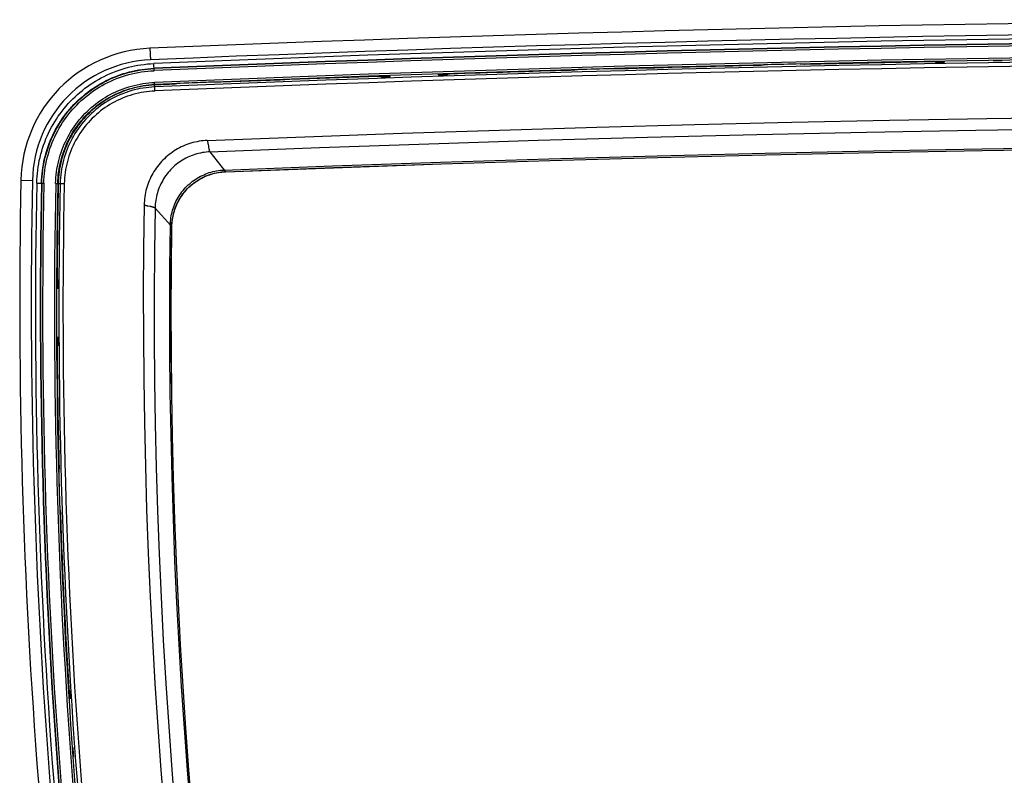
# Model space of a CAD drawing. Header units: centimetres. Extents: x 22052 to 56535, y 76485 to 78519.
# Tile 162 of 235: x 54153 to 54171, y 77758 to 77772. Entities that reach past the tile are written whole.
import ezdxf

# ---------------------------------------------------------------- set-up
doc = ezdxf.new("R2010")
doc.units = ezdxf.units.CM
doc.layers.add('$_urządzenia', color=250, linetype='Continuous')

# ---------------------------------------------------------------- blocks, each defined once
blk = doc.blocks.new('A$C92957c0b')
at = {"layer": '$_urządzenia'}
for p, q in [((-167.19, -875.28), (-167.13, -876.68)), ((-166.68, -878.01), (-166.72, -877.14)), ((-92.88, -877.36), (-92.94, -877.36)), ((-92.83, -877.36), (-92.88, -877.36)), ((-92.77, -877.36), (-92.83, -877.36)), ((-92.54, -877.33), (-92.53, -877.32)), ((-92.24, -877.3), (-92.3, -877.3)), ((-92.18, -877.29), (-92.24, -877.3)), ((-92.12, -877.29), (-92.18, -877.29)), ((-87.96, -877.2), (-88.02, -877.2)), ((-87.9, -877.2), (-87.96, -877.2)), ((-87.84, -877.2), (-87.9, -877.2)), ((-87.48, -877.24), (-87.53, -877.21)), ((-71.8, -876.93), (-71.84, -876.93)), ((-71.76, -876.93), (-71.8, -876.93)), ((-71.73, -876.93), (-71.76, -876.93)), ((-71.54, -876.93), (-71.57, -876.93)), ((-70.46, -876.91), (-71.54, -876.93)), ((-71.5, -877.06), (-71.54, -876.94)), ((-70.5, -877.04), (-71.5, -877.06)), ((-70.5, -877.04), (-70.46, -876.91)), ((-63.46, -876.8), (-64.54, -876.81)), ((-63.43, -876.8), (-63.46, -876.8)), ((-139.3, -878.71), (-139.34, -878.71)), ((-139.26, -878.71), (-139.3, -878.71)), ((-139.22, -878.71), (-139.26, -878.71)), ((-139.04, -878.71), (-139.07, -878.71)), ((-137.96, -878.67), (-139.04, -878.71)), ((-139, -878.83), (-139.04, -878.71)), ((-138, -878.79), (-137.96, -878.67)), ((-130.96, -878.43), (-132.04, -878.47)), ((-132, -878.59), (-132.04, -878.47)), ((-131, -878.56), (-132, -878.59)), ((-131, -878.56), (-130.96, -878.44)), ((-130.93, -878.43), (-130.96, -878.43)), ((-130.79, -878.42), (-130.83, -878.42)), ((-130.76, -878.42), (-130.79, -878.42)), ((-130.72, -878.42), (-130.76, -878.42)), ((-115.83, -877.96), (-115.89, -877.96)), ((-115.77, -877.96), (-115.83, -877.96)), ((-115.72, -877.95), (-115.77, -877.96)), ((-115.48, -877.93), (-115.47, -877.92)), ((-115.19, -877.89), (-115.24, -877.89)), ((-115.13, -877.89), (-115.19, -877.89)), ((-115.07, -877.88), (-115.13, -877.89)), ((-110.91, -877.77), (-110.97, -877.77)), ((-110.85, -877.77), (-110.91, -877.77)), ((-110.79, -877.77), (-110.85, -877.77)), ((-110.46, -877.78), (-110.47, -877.78)), ((-110.09, -877.8), (-110.14, -877.8)), ((-110.03, -877.8), (-110.09, -877.8)), ((-109.96, -877.79), (-110.03, -877.8)), ((-166.58, -880.49), (-166.62, -879.44)), ((-164.4, -879.66), (-164.46, -879.66)), ((-164.34, -879.65), (-164.4, -879.66)), ((-164.29, -879.65), (-164.34, -879.65)), ((-164.05, -879.62), (-164.05, -879.62)), ((-163.76, -879.58), (-163.81, -879.59)), ((-163.7, -879.58), (-163.76, -879.58)), ((-163.64, -879.57), (-163.7, -879.58)), ((-159.48, -879.41), (-159.54, -879.41)), ((-159.42, -879.4), (-159.48, -879.41)), ((-159.36, -879.4), (-159.42, -879.4)), ((-159.03, -879.42), (-159.04, -879.41)), ((-158.66, -879.43), (-158.72, -879.43)), ((-158.6, -879.42), (-158.66, -879.43)), ((-158.54, -879.42), (-158.6, -879.42)), ((-138, -878.79), (-139, -878.83)), ((-160.13, -886.88), (-160.11, -887.02)), ((-159.88, -887.89), (-158.11, -890.18)), ((-158, -890.33), (-158, -890.32)), ((-182.9, -891.35), (-181.5, -891.37)), ((-180.97, -891.7), (-180.1, -891.72)), ((-178.67, -891.75), (-177.62, -891.77)), ((-166.57, -894.74), (-164.65, -896.89)), ((-164.61, -896.94), (-164.65, -896.89)), ((-164.52, -897.02), (-164.53, -897.02)), ((-178.5, -903.16), (-178.5, -903.2)), ((-178.5, -903.2), (-178.5, -903.24)), ((-178.5, -903.24), (-178.5, -903.27)), ((-178.5, -903.27), (-178.5, -903.31)), ((-178.5, -903.43), (-178.5, -903.46)), ((-178.49, -903.46), (-178.37, -903.5)), ((-178.5, -904.54), (-178.38, -904.5)), ((-178.37, -910.5), (-178.5, -910.46)), ((-178.5, -911.73), (-178.5, -911.76)), ((-178.5, -911.76), (-178.5, -911.8)), ((-178.5, -911.8), (-178.5, -911.84)), ((-178.37, -911.5), (-178.49, -911.54)), ((-178.49, -911.54), (-178.49, -911.57)), ((-178.26, -926.49), (-178.29, -926.54)), ((-178.3, -926.83), (-178.3, -926.89)), ((-178.3, -926.89), (-178.3, -926.95)), ((-178.3, -926.95), (-178.3, -927.01)), ((-178.3, -927.01), (-178.3, -927.04)), ((-178.18, -931.14), (-178.17, -931.2)), ((-178.17, -931.2), (-178.17, -931.26)), ((-178.17, -931.26), (-178.17, -931.31)), ((-178.13, -931.55), (-178.14, -931.55)), ((-178.11, -931.79), (-178.1, -931.84)), ((-178.1, -931.84), (-178.1, -931.9)), ((-178.1, -931.9), (-178.1, -931.96)), ((-177.08, -953.22), (-177.08, -953.26)), ((-177.08, -953.26), (-177.08, -953.29)), ((-177.08, -953.29), (-177.07, -953.33)), ((-177.06, -953.43), (-177.06, -953.46)), ((-176.93, -953.5), (-177.05, -953.46)), ((-176.87, -954.5), (-176.99, -954.54)), ((-176.51, -961.54), (-176.51, -961.57))]:
    blk.add_line(p, q, dxfattribs=at)
for points in [[(-180.97, -891.7), (-180.96, -891.31), (-180.93, -890.91), (-180.9, -890.52), (-180.85, -890.13), (-180.8, -889.74), (-180.73, -889.35), (-180.66, -888.96), (-180.57, -888.58), (-180.48, -888.2), (-180.37, -887.82), (-180.26, -887.44), (-180.13, -887.07), (-179.99, -886.7), (-179.85, -886.33), (-179.69, -885.97), (-179.53, -885.61), (-179.36, -885.26), (-179.17, -884.91), (-178.98, -884.57), (-178.78, -884.23), (-178.57, -883.9), (-178.35, -883.57), (-178.12, -883.25), (-177.89, -882.93), (-177.64, -882.62), (-177.39, -882.32), (-177.13, -882.02), (-176.86, -881.74), (-176.59, -881.46), (-176.3, -881.18), (-176.01, -880.92), (-175.72, -880.66), (-175.41, -880.41), (-175.1, -880.16), (-174.78, -879.93), (-174.46, -879.7), (-174.13, -879.49), (-173.8, -879.28), (-173.46, -879.08), (-173.11, -878.89), (-172.76, -878.71), (-172.41, -878.53), (-172.05, -878.37), (-171.69, -878.22), (-171.32, -878.08), (-170.95, -877.94), (-170.58, -877.82), (-170.2, -877.71), (-169.82, -877.6), (-169.44, -877.51), (-169.05, -877.42), (-168.67, -877.35), (-168.28, -877.29), (-167.89, -877.24), (-167.5, -877.19), (-167.11, -877.16), (-166.72, -877.14)], [(-92.94, -877.36), (-93.01, -877.36), (-93.04, -877.37)], [(-92.57, -877.34), (-92.59, -877.34), (-92.6, -877.34), (-92.62, -877.34), (-92.64, -877.35), (-92.66, -877.35), (-92.68, -877.35), (-92.7, -877.35), (-92.72, -877.35), (-92.75, -877.35), (-92.77, -877.36)], [(-92.54, -877.33), (-92.54, -877.33), (-92.55, -877.33), (-92.55, -877.33), (-92.56, -877.34), (-92.57, -877.34)], [(-92.3, -877.3), (-92.32, -877.3), (-92.35, -877.3), (-92.37, -877.3), (-92.39, -877.31), (-92.41, -877.31), (-92.43, -877.31), (-92.45, -877.31), (-92.47, -877.31), (-92.48, -877.31), (-92.49, -877.32), (-92.5, -877.32), (-92.51, -877.32), (-92.52, -877.32), (-92.53, -877.32), (-92.53, -877.32)], [(-92.03, -877.29), (-92.06, -877.29), (-92.12, -877.29)], [(-87.53, -877.21), (-87.53, -877.21), (-87.53, -877.21), (-87.54, -877.21), (-87.55, -877.21), (-87.56, -877.21), (-87.58, -877.2), (-87.59, -877.2), (-87.61, -877.2), (-87.62, -877.2), (-87.64, -877.2), (-87.66, -877.2), (-87.69, -877.2), (-87.71, -877.2), (-87.73, -877.2), (-87.76, -877.2), (-87.79, -877.2), (-87.84, -877.2)], [(-71.54, -876.94), (-71.54, -876.94), (-71.54, -876.94), (-71.55, -876.94), (-71.55, -876.94), (-71.56, -876.93), (-71.56, -876.93), (-71.57, -876.93), (-71.58, -876.93), (-71.59, -876.93), (-71.6, -876.93), (-71.61, -876.93), (-71.63, -876.93), (-71.64, -876.93), (-71.66, -876.93), (-71.67, -876.93), (-71.69, -876.93), (-71.73, -876.93)], [(-180.39, -891.71), (-180.38, -891.33), (-180.36, -890.96), (-180.33, -890.58), (-180.28, -890.2), (-180.23, -889.83), (-180.17, -889.45), (-180.09, -889.08), (-180.01, -888.71), (-179.92, -888.35), (-179.82, -887.98), (-179.71, -887.62), (-179.59, -887.26), (-179.46, -886.9), (-179.32, -886.55), (-179.17, -886.2), (-179.01, -885.86), (-178.84, -885.52), (-178.67, -885.19), (-178.48, -884.86), (-178.29, -884.53), (-178.09, -884.21), (-177.87, -883.89), (-177.66, -883.59), (-177.43, -883.28), (-177.19, -882.99), (-176.95, -882.7), (-176.7, -882.41), (-176.44, -882.13), (-176.18, -881.86), (-175.91, -881.6), (-175.63, -881.34), (-175.34, -881.1), (-175.05, -880.85), (-174.75, -880.62), (-174.45, -880.4), (-174.14, -880.18), (-173.82, -879.97), (-173.5, -879.77), (-173.17, -879.58), (-172.84, -879.4), (-172.51, -879.22), (-172.17, -879.06), (-171.82, -878.9), (-171.47, -878.75), (-171.12, -878.62), (-170.76, -878.49), (-170.4, -878.37), (-170.04, -878.26), (-169.68, -878.16), (-169.31, -878.07), (-168.94, -877.99), (-168.57, -877.92), (-168.19, -877.86), (-167.82, -877.81), (-167.44, -877.77), (-167.07, -877.74), (-166.69, -877.72)], [(-180.35, -891.71), (-180.34, -891.31), (-180.32, -890.92), (-180.28, -890.52), (-180.23, -890.13), (-180.18, -889.73), (-180.11, -889.34), (-180.03, -888.95), (-179.94, -888.56), (-179.83, -888.18), (-179.72, -887.8), (-179.6, -887.42), (-179.47, -887.04), (-179.32, -886.67), (-179.17, -886.3), (-179, -885.94), (-178.83, -885.58), (-178.64, -885.23), (-178.45, -884.88), (-178.25, -884.54), (-178.03, -884.2), (-177.81, -883.87), (-177.58, -883.55), (-177.34, -883.23), (-177.09, -882.92), (-176.83, -882.62), (-176.56, -882.32), (-176.29, -882.03), (-176.01, -881.75), (-175.72, -881.48), (-175.42, -881.21), (-175.11, -880.95), (-174.8, -880.71), (-174.48, -880.47), (-174.16, -880.24), (-173.82, -880.02), (-173.49, -879.81), (-173.14, -879.61), (-172.79, -879.41), (-172.44, -879.23), (-172.08, -879.06), (-171.71, -878.9), (-171.35, -878.74), (-170.97, -878.6), (-170.6, -878.47), (-170.22, -878.35), (-169.84, -878.24), (-169.45, -878.14), (-169.06, -878.05), (-168.67, -877.98), (-168.28, -877.91), (-167.88, -877.86), (-167.48, -877.81), (-167.09, -877.78), (-166.69, -877.76)], [(-180.1, -891.72), (-180.09, -891.33), (-180.07, -890.94), (-180.03, -890.55), (-179.99, -890.16), (-179.93, -889.77), (-179.86, -889.39), (-179.78, -889.01), (-179.69, -888.63), (-179.59, -888.25), (-179.48, -887.87), (-179.36, -887.5), (-179.23, -887.13), (-179.09, -886.76), (-178.94, -886.4), (-178.78, -886.05), (-178.61, -885.7), (-178.42, -885.35), (-178.23, -885.01), (-178.03, -884.67), (-177.82, -884.34), (-177.61, -884.01), (-177.38, -883.7), (-177.14, -883.38), (-176.9, -883.08), (-176.64, -882.78), (-176.38, -882.49), (-176.11, -882.2), (-175.83, -881.93), (-175.55, -881.66), (-175.25, -881.4), (-174.95, -881.15), (-174.65, -880.91), (-174.33, -880.67), (-174.01, -880.44), (-173.69, -880.23), (-173.36, -880.02), (-173.02, -879.82), (-172.67, -879.63), (-172.33, -879.45), (-171.97, -879.29), (-171.62, -879.13), (-171.25, -878.98), (-170.89, -878.84), (-170.52, -878.71), (-170.15, -878.59), (-169.77, -878.48), (-169.39, -878.39), (-169.01, -878.3), (-168.62, -878.22), (-168.24, -878.16), (-167.85, -878.1), (-167.46, -878.06), (-167.07, -878.03), (-166.68, -878.01)], [(-139.04, -878.71), (-139.04, -878.71), (-139.04, -878.71), (-139.05, -878.71), (-139.05, -878.71), (-139.06, -878.71), (-139.06, -878.71), (-139.07, -878.71), (-139.08, -878.71), (-139.09, -878.71), (-139.1, -878.71), (-139.12, -878.71), (-139.13, -878.71), (-139.14, -878.71), (-139.16, -878.7), (-139.17, -878.7), (-139.19, -878.7), (-139.22, -878.71)], [(-130.83, -878.42), (-130.84, -878.42), (-130.86, -878.43), (-130.87, -878.43), (-130.89, -878.43), (-130.9, -878.43), (-130.91, -878.43), (-130.92, -878.43), (-130.93, -878.43), (-130.94, -878.43), (-130.94, -878.44), (-130.95, -878.44), (-130.95, -878.44), (-130.96, -878.44), (-130.96, -878.44), (-130.96, -878.44)], [(-130.66, -878.42), (-130.68, -878.42), (-130.72, -878.42)], [(-115.89, -877.96), (-115.95, -877.96), (-115.98, -877.96)], [(-115.52, -877.93), (-115.53, -877.94), (-115.55, -877.94), (-115.56, -877.94), (-115.58, -877.94), (-115.6, -877.94), (-115.62, -877.95), (-115.64, -877.95), (-115.67, -877.95), (-115.69, -877.95), (-115.72, -877.95)], [(-115.48, -877.93), (-115.49, -877.93), (-115.49, -877.93), (-115.5, -877.93), (-115.51, -877.93), (-115.52, -877.93)], [(-115.24, -877.89), (-115.27, -877.9), (-115.29, -877.9), (-115.31, -877.9), (-115.34, -877.9), (-115.36, -877.9), (-115.38, -877.9), (-115.39, -877.91), (-115.41, -877.91), (-115.43, -877.91), (-115.44, -877.91), (-115.45, -877.91), (-115.46, -877.92), (-115.47, -877.92), (-115.47, -877.92), (-115.47, -877.92)], [(-114.98, -877.88), (-115.01, -877.88), (-115.07, -877.88)], [(-110.51, -877.77), (-110.52, -877.77), (-110.53, -877.77), (-110.55, -877.77), (-110.57, -877.77), (-110.59, -877.77), (-110.61, -877.77), (-110.63, -877.77), (-110.65, -877.77), (-110.68, -877.77), (-110.7, -877.77), (-110.73, -877.77), (-110.79, -877.77)], [(-110.47, -877.78), (-110.47, -877.78), (-110.48, -877.78), (-110.49, -877.77), (-110.5, -877.77), (-110.51, -877.77)], [(-110.14, -877.8), (-110.2, -877.8), (-110.23, -877.8), (-110.25, -877.8), (-110.28, -877.8), (-110.3, -877.8), (-110.32, -877.8), (-110.34, -877.8), (-110.36, -877.79), (-110.38, -877.79), (-110.4, -877.79), (-110.41, -877.79), (-110.43, -877.79), (-110.44, -877.79), (-110.45, -877.79), (-110.45, -877.79), (-110.46, -877.79), (-110.46, -877.78)], [(-178.67, -891.75), (-178.65, -891.39), (-178.63, -891.04), (-178.6, -890.69), (-178.56, -890.34), (-178.51, -890), (-178.45, -889.65), (-178.38, -889.31), (-178.3, -888.97), (-178.21, -888.63), (-178.11, -888.29), (-178, -887.96), (-177.88, -887.63), (-177.76, -887.3), (-177.62, -886.98), (-177.48, -886.66), (-177.32, -886.35), (-177.16, -886.04), (-176.99, -885.73), (-176.81, -885.43), (-176.63, -885.14), (-176.43, -884.85), (-176.23, -884.56), (-176.02, -884.28), (-175.8, -884.01), (-175.57, -883.74), (-175.34, -883.48), (-175.1, -883.23), (-174.85, -882.98), (-174.6, -882.74), (-174.34, -882.51), (-174.07, -882.28), (-173.8, -882.07), (-173.52, -881.86), (-173.23, -881.65), (-172.94, -881.46), (-172.64, -881.27), (-172.34, -881.09), (-172.04, -880.92), (-171.73, -880.76), (-171.41, -880.61), (-171.09, -880.47), (-170.77, -880.33), (-170.44, -880.21), (-170.11, -880.09), (-169.78, -879.98), (-169.44, -879.89), (-169.1, -879.8), (-168.75, -879.72), (-168.4, -879.65), (-168.05, -879.58), (-167.69, -879.53), (-167.34, -879.49), (-166.98, -879.46), (-166.62, -879.44)], [(-178.42, -891.75), (-178.4, -891.4), (-178.38, -891.06), (-178.35, -890.71), (-178.31, -890.37), (-178.26, -890.04), (-178.2, -889.7), (-178.13, -889.36), (-178.05, -889.03), (-177.97, -888.7), (-177.87, -888.37), (-177.76, -888.04), (-177.65, -887.72), (-177.52, -887.4), (-177.39, -887.08), (-177.25, -886.77), (-177.1, -886.46), (-176.94, -886.16), (-176.78, -885.86), (-176.6, -885.56), (-176.42, -885.27), (-176.23, -884.99), (-176.03, -884.71), (-175.82, -884.44), (-175.61, -884.17), (-175.38, -883.91), (-175.16, -883.65), (-174.92, -883.4), (-174.68, -883.16), (-174.43, -882.93), (-174.17, -882.7), (-173.91, -882.48), (-173.64, -882.26), (-173.37, -882.06), (-173.09, -881.86), (-172.8, -881.67), (-172.51, -881.49), (-172.22, -881.31), (-171.92, -881.15), (-171.62, -880.99), (-171.31, -880.84), (-170.99, -880.7), (-170.68, -880.57), (-170.36, -880.44), (-170.03, -880.33), (-169.71, -880.22), (-169.37, -880.13), (-169.04, -880.04), (-168.7, -879.96), (-168.36, -879.89), (-168.01, -879.83), (-167.66, -879.78), (-167.31, -879.74), (-166.96, -879.71), (-166.61, -879.69)], [(-166.61, -879.75), (-166.97, -879.77), (-167.33, -879.8), (-167.69, -879.84), (-168.05, -879.9), (-168.41, -879.96), (-168.76, -880.03), (-169.12, -880.12), (-169.47, -880.21), (-169.81, -880.32), (-170.16, -880.43), (-170.5, -880.56), (-170.83, -880.69), (-171.17, -880.84), (-171.49, -880.99), (-171.82, -881.16), (-172.14, -881.33), (-172.45, -881.51), (-172.76, -881.71), (-173.06, -881.91), (-173.35, -882.12), (-173.64, -882.34), (-173.93, -882.56), (-174.2, -882.8), (-174.47, -883.04), (-174.73, -883.29), (-174.99, -883.55), (-175.23, -883.82), (-175.47, -884.09), (-175.7, -884.38), (-175.92, -884.66), (-176.13, -884.96), (-176.34, -885.26), (-176.53, -885.56), (-176.72, -885.87), (-176.9, -886.19), (-177.06, -886.51), (-177.22, -886.84), (-177.37, -887.17), (-177.51, -887.51), (-177.64, -887.85), (-177.75, -888.19), (-177.86, -888.54), (-177.96, -888.89), (-178.05, -889.24), (-178.12, -889.59), (-178.19, -889.95), (-178.24, -890.31), (-178.29, -890.67), (-178.32, -891.03), (-178.35, -891.39), (-178.36, -891.75)], [(-164.46, -879.66), (-164.52, -879.66), (-164.55, -879.66)], [(-164.09, -879.63), (-164.1, -879.63), (-164.12, -879.63), (-164.13, -879.64), (-164.15, -879.64), (-164.17, -879.64), (-164.19, -879.64), (-164.21, -879.64), (-164.24, -879.65), (-164.26, -879.65), (-164.29, -879.65)], [(-164.05, -879.62), (-164.06, -879.62), (-164.06, -879.62), (-164.07, -879.63), (-164.08, -879.63), (-164.09, -879.63)], [(-163.81, -879.59), (-163.84, -879.59), (-163.86, -879.59), (-163.89, -879.59), (-163.91, -879.59), (-163.93, -879.6), (-163.95, -879.6), (-163.97, -879.6), (-163.98, -879.6), (-164, -879.6), (-164.01, -879.61), (-164.02, -879.61), (-164.03, -879.61), (-164.04, -879.61), (-164.04, -879.61), (-164.05, -879.62)], [(-163.55, -879.57), (-163.58, -879.57), (-163.64, -879.57)], [(-159.08, -879.41), (-159.09, -879.41), (-159.11, -879.4), (-159.12, -879.4), (-159.14, -879.4), (-159.16, -879.4), (-159.18, -879.4), (-159.2, -879.4), (-159.22, -879.4), (-159.25, -879.4), (-159.27, -879.4), (-159.3, -879.4), (-159.36, -879.4)], [(-159.04, -879.41), (-159.04, -879.41), (-159.05, -879.41), (-159.06, -879.41), (-159.07, -879.41), (-159.08, -879.41)], [(-158.72, -879.43), (-158.77, -879.43), (-158.8, -879.43), (-158.83, -879.43), (-158.85, -879.43), (-158.87, -879.43), (-158.9, -879.43), (-158.92, -879.43), (-158.94, -879.43), (-158.95, -879.43), (-158.97, -879.43), (-158.98, -879.42), (-159, -879.42), (-159.01, -879.42), (-159.02, -879.42), (-159.02, -879.42), (-159.03, -879.42), (-159.03, -879.42)], [(-166.6, -879.99), (-166.95, -880.01), (-167.31, -880.04), (-167.66, -880.08), (-168.01, -880.13), (-168.36, -880.19), (-168.71, -880.27), (-169.06, -880.35), (-169.4, -880.44), (-169.74, -880.54), (-170.08, -880.66), (-170.41, -880.78), (-170.74, -880.91), (-171.07, -881.05), (-171.39, -881.2), (-171.7, -881.37), (-172.02, -881.54), (-172.32, -881.72), (-172.62, -881.9), (-172.92, -882.1), (-173.21, -882.31), (-173.49, -882.52), (-173.77, -882.74), (-174.04, -882.97), (-174.3, -883.21), (-174.56, -883.46), (-174.81, -883.71), (-175.05, -883.97), (-175.28, -884.24), (-175.51, -884.52), (-175.72, -884.8), (-175.93, -885.09), (-176.13, -885.38), (-176.32, -885.68), (-176.51, -885.98), (-176.68, -886.29), (-176.84, -886.61), (-177, -886.93), (-177.14, -887.25), (-177.28, -887.58), (-177.41, -887.91), (-177.52, -888.25), (-177.63, -888.59), (-177.72, -888.93), (-177.81, -889.28), (-177.88, -889.63), (-177.95, -889.98), (-178.01, -890.33), (-178.05, -890.69), (-178.08, -891.04), (-178.11, -891.4), (-178.12, -891.76)], [(-166.58, -880.49), (-166.92, -880.51), (-167.26, -880.54), (-167.6, -880.58), (-167.93, -880.63), (-168.27, -880.68), (-168.6, -880.75), (-168.93, -880.83), (-169.26, -880.92), (-169.59, -881.02), (-169.91, -881.13), (-170.23, -881.24), (-170.55, -881.37), (-170.86, -881.51), (-171.17, -881.65), (-171.47, -881.81), (-171.77, -881.97), (-172.06, -882.14), (-172.35, -882.32), (-172.64, -882.51), (-172.91, -882.71), (-173.19, -882.92), (-173.45, -883.13), (-173.71, -883.35), (-173.96, -883.58), (-174.21, -883.81), (-174.45, -884.06), (-174.68, -884.31), (-174.9, -884.56), (-175.12, -884.83), (-175.32, -885.1), (-175.52, -885.37), (-175.72, -885.65), (-175.9, -885.94), (-176.07, -886.23), (-176.24, -886.53), (-176.4, -886.83), (-176.55, -887.14), (-176.69, -887.45), (-176.82, -887.77), (-176.94, -888.08), (-177.05, -888.41), (-177.15, -888.73), (-177.24, -889.06), (-177.32, -889.39), (-177.4, -889.73), (-177.46, -890.06), (-177.51, -890.4), (-177.55, -890.74), (-177.59, -891.08), (-177.61, -891.42), (-177.62, -891.77)], [(-160.21, -886.51), (-148.35, -886.05), (-136.49, -885.63), (-124.62, -885.24), (-112.76, -884.89), (-100.89, -884.57), (-89.02, -884.29), (-77.16, -884.04), (-65.29, -883.83), (-53.42, -883.66), (-41.55, -883.52), (-29.68, -883.41), (-17.81, -883.34), (-5.94, -883.3), (5.94, -883.3), (17.81, -883.34), (29.68, -883.41), (41.55, -883.52), (53.42, -883.66), (65.29, -883.83), (77.16, -884.04)], [(-159.88, -887.89), (-146.56, -887.38), (-133.24, -886.91), (-119.92, -886.49), (-106.6, -886.12), (-93.28, -885.78), (-79.95, -885.49), (-66.63, -885.25), (-53.3, -885.05), (-39.98, -884.89), (-26.65, -884.78), (-13.33, -884.72), (0, -884.69), (13.33, -884.72), (26.65, -884.78), (39.98, -884.89), (53.3, -885.05), (66.63, -885.25), (79.95, -885.49)], [(-160.21, -886.51), (-160.46, -886.52), (-160.71, -886.55), (-160.96, -886.57), (-161.21, -886.61), (-161.46, -886.66), (-161.71, -886.71), (-161.96, -886.77), (-162.2, -886.84), (-162.44, -886.92), (-162.68, -887), (-162.91, -887.09), (-163.14, -887.19), (-163.37, -887.3), (-163.6, -887.41), (-163.82, -887.53), (-164.04, -887.66), (-164.25, -887.79), (-164.46, -887.93), (-164.66, -888.08), (-164.86, -888.24), (-165.06, -888.4), (-165.25, -888.56), (-165.43, -888.73), (-165.61, -888.91), (-165.79, -889.09), (-165.96, -889.28), (-166.12, -889.48), (-166.27, -889.68), (-166.42, -889.88), (-166.56, -890.09), (-166.7, -890.3), (-166.83, -890.52), (-166.95, -890.74), (-167.07, -890.96), (-167.17, -891.19), (-167.27, -891.42), (-167.37, -891.65), (-167.45, -891.89), (-167.53, -892.13), (-167.6, -892.37), (-167.67, -892.62), (-167.72, -892.86), (-167.77, -893.11), (-167.81, -893.36), (-167.84, -893.61), (-167.87, -893.86), (-167.88, -894.11), (-167.89, -894.37)], [(-160.21, -886.51), (-160.2, -886.57), (-160.19, -886.62), (-160.17, -886.68), (-160.16, -886.75), (-160.15, -886.81), (-160.13, -886.88)], [(-160.11, -887.02), (-160.08, -887.16), (-160.06, -887.31)], [(-158.15, -890.11), (-144.98, -889.61), (-131.8, -889.16), (-118.63, -888.75), (-105.45, -888.38), (-92.27, -888.05), (-79.09, -887.77), (-65.91, -887.53), (-52.73, -887.33), (-39.55, -887.18), (-26.37, -887.07), (-13.18, -887.01), (0, -886.98), (13.18, -887.01), (26.37, -887.07), (39.55, -887.18), (52.73, -887.33), (65.91, -887.53), (79.09, -887.77)], [(-159.88, -887.89), (-160.11, -887.9), (-160.34, -887.93), (-160.58, -887.96), (-160.81, -887.99), (-161.04, -888.04), (-161.27, -888.09), (-161.49, -888.15), (-161.72, -888.22), (-161.94, -888.29), (-162.16, -888.37), (-162.38, -888.46), (-162.59, -888.56), (-162.8, -888.67), (-163.01, -888.78), (-163.21, -888.9), (-163.41, -889.02), (-163.6, -889.15), (-163.79, -889.29), (-163.98, -889.43), (-164.16, -889.58), (-164.33, -889.74), (-164.5, -889.9), (-164.67, -890.07), (-164.82, -890.24), (-164.98, -890.42), (-165.12, -890.61), (-165.26, -890.79), (-165.4, -890.99), (-165.52, -891.18), (-165.64, -891.39), (-165.76, -891.59), (-165.86, -891.8), (-165.96, -892.01), (-166.06, -892.23), (-166.14, -892.45), (-166.22, -892.67), (-166.29, -892.89), (-166.35, -893.12), (-166.4, -893.35), (-166.45, -893.58), (-166.49, -893.81), (-166.52, -894.04), (-166.55, -894.27), (-166.56, -894.51), (-166.57, -894.74)], [(-160.06, -887.31), (-160.04, -887.38), (-160.03, -887.45), (-160.02, -887.51), (-160, -887.57), (-159.99, -887.63), (-159.97, -887.68), (-159.96, -887.73), (-159.94, -887.77), (-159.93, -887.81), (-159.91, -887.84), (-159.89, -887.87), (-159.88, -887.89)], [(-158, -890.32), (-144.84, -889.82), (-131.68, -889.36), (-118.52, -888.95), (-105.35, -888.58), (-92.19, -888.25), (-79.02, -887.97), (-65.85, -887.73), (-52.68, -887.54), (-39.51, -887.39), (-26.34, -887.28), (-13.17, -887.21), (0, -887.19), (13.17, -887.21), (26.34, -887.28), (39.51, -887.39), (52.68, -887.54), (65.85, -887.73), (79.02, -887.97)], [(-158, -890.33), (-144.84, -889.83), (-131.68, -889.37), (-118.52, -888.96), (-105.35, -888.59), (-92.18, -888.27), (-79.02, -887.98), (-65.85, -887.75), (-52.68, -887.55), (-39.51, -887.4), (-26.34, -887.29), (-13.17, -887.22), (0, -887.2), (13.17, -887.22), (26.34, -887.29), (39.51, -887.4), (52.68, -887.55), (65.85, -887.75), (79.02, -887.98)], [(-164.7, -896.84), (-164.7, -896.61), (-164.68, -896.38), (-164.66, -896.15), (-164.63, -895.92), (-164.59, -895.69), (-164.55, -895.47), (-164.49, -895.24), (-164.43, -895.02), (-164.36, -894.8), (-164.29, -894.58), (-164.2, -894.37), (-164.11, -894.16), (-164.02, -893.95), (-163.91, -893.74), (-163.8, -893.54), (-163.69, -893.34), (-163.56, -893.15), (-163.43, -892.96), (-163.29, -892.78), (-163.15, -892.6), (-163, -892.42), (-162.85, -892.25), (-162.69, -892.09), (-162.52, -891.93), (-162.35, -891.78), (-162.17, -891.63), (-161.99, -891.49), (-161.81, -891.35), (-161.62, -891.22), (-161.42, -891.1), (-161.22, -890.98), (-161.02, -890.87), (-160.81, -890.77), (-160.6, -890.68), (-160.39, -890.59), (-160.18, -890.51), (-159.96, -890.43), (-159.74, -890.37), (-159.52, -890.31), (-159.29, -890.26), (-159.07, -890.21), (-158.84, -890.18), (-158.61, -890.15), (-158.38, -890.13), (-158.15, -890.11)], [(-164.53, -897.02), (-164.53, -896.79), (-164.51, -896.56), (-164.49, -896.33), (-164.46, -896.1), (-164.42, -895.88), (-164.38, -895.65), (-164.32, -895.43), (-164.26, -895.2), (-164.19, -894.98), (-164.12, -894.77), (-164.04, -894.55), (-163.95, -894.34), (-163.85, -894.14), (-163.75, -893.93), (-163.64, -893.73), (-163.52, -893.54), (-163.4, -893.34), (-163.26, -893.15), (-163.13, -892.97), (-162.99, -892.79), (-162.84, -892.62), (-162.68, -892.45), (-162.52, -892.28), (-162.36, -892.12), (-162.19, -891.97), (-162.01, -891.82), (-161.83, -891.68), (-161.65, -891.55), (-161.46, -891.42), (-161.26, -891.3), (-161.06, -891.18), (-160.86, -891.07), (-160.66, -890.97), (-160.45, -890.88), (-160.24, -890.79), (-160.03, -890.71), (-159.81, -890.63), (-159.59, -890.57), (-159.36, -890.51), (-159.14, -890.46), (-158.91, -890.41), (-158.69, -890.38), (-158.46, -890.35), (-158.23, -890.33), (-158, -890.32)], [(-164.52, -897.02), (-164.52, -896.8), (-164.5, -896.59), (-164.48, -896.38), (-164.46, -896.16), (-164.42, -895.95), (-164.38, -895.74), (-164.34, -895.53), (-164.28, -895.32), (-164.22, -895.11), (-164.16, -894.91), (-164.08, -894.71), (-164, -894.51), (-163.92, -894.31), (-163.83, -894.12), (-163.73, -893.93), (-163.63, -893.74), (-163.52, -893.56), (-163.4, -893.37), (-163.28, -893.2), (-163.15, -893.02), (-163.02, -892.85), (-162.88, -892.69), (-162.74, -892.53), (-162.6, -892.37), (-162.44, -892.22), (-162.29, -892.08), (-162.13, -891.93), (-161.96, -891.8), (-161.79, -891.67), (-161.61, -891.54), (-161.44, -891.42), (-161.25, -891.31), (-161.07, -891.2), (-160.88, -891.09), (-160.69, -891), (-160.49, -890.91), (-160.3, -890.82), (-160.1, -890.75), (-159.9, -890.68), (-159.69, -890.61), (-159.48, -890.55), (-159.28, -890.5), (-159.07, -890.45), (-158.85, -890.42), (-158.64, -890.38), (-158.43, -890.36), (-158.22, -890.34), (-158, -890.33)], [(-158.11, -890.18), (-158.07, -890.22), (-158.05, -890.25), (-158.04, -890.26), (-158.03, -890.28), (-158.02, -890.29), (-158.01, -890.3), (-158.01, -890.31), (-158.01, -890.31), (-158, -890.32)], [(-167.89, -894.37), (-167.96, -899.67), (-168, -904.97), (-167.99, -910.27), (-167.95, -915.57), (-167.87, -920.87), (-167.75, -926.17), (-167.59, -931.47), (-167.4, -936.77), (-167.16, -942.07), (-166.89, -947.36), (-166.58, -952.66), (-166.23, -957.95), (-165.85, -963.24), (-165.42, -968.52)], [(-167.89, -894.37), (-167.84, -894.38), (-167.79, -894.39), (-167.74, -894.41), (-167.69, -894.42), (-167.63, -894.43), (-167.57, -894.44), (-167.52, -894.46), (-167.45, -894.47), (-167.2, -894.52)], [(-167.2, -894.52), (-167.14, -894.53), (-167.08, -894.55), (-167.02, -894.56), (-166.96, -894.57), (-166.9, -894.59), (-166.85, -894.6), (-166.8, -894.62), (-166.76, -894.63), (-166.72, -894.65), (-166.69, -894.66), (-166.66, -894.68), (-166.63, -894.69), (-166.61, -894.71), (-166.59, -894.73), (-166.57, -894.74)], [(-166.57, -894.74), (-166.64, -900.01), (-166.67, -905.28), (-166.66, -910.55), (-166.62, -915.81), (-166.54, -921.08), (-166.42, -926.35), (-166.26, -931.61), (-166.07, -936.87), (-165.83, -942.14), (-165.56, -947.4), (-165.25, -952.66), (-164.91, -957.91), (-164.52, -963.17), (-164.1, -968.42)], [(-162.21, -968.29), (-162.62, -963.2), (-163, -958.1), (-163.34, -953.01), (-163.64, -947.91), (-163.9, -942.8), (-164.14, -937.7), (-164.33, -932.59), (-164.49, -927.49), (-164.62, -922.38), (-164.71, -917.27), (-164.76, -912.16), (-164.78, -907.05), (-164.76, -901.94), (-164.7, -896.84)], [(-164.53, -897.02), (-164.54, -897.01), (-164.54, -897.01), (-164.55, -897.01), (-164.55, -897), (-164.57, -896.99), (-164.58, -896.97), (-164.59, -896.96), (-164.61, -896.94)], [(-162.04, -968.28), (-162.45, -963.2), (-162.82, -958.12), (-163.16, -953.04), (-163.46, -947.95), (-163.73, -942.86), (-163.96, -937.77), (-164.16, -932.68), (-164.32, -927.59), (-164.44, -922.49), (-164.53, -917.4), (-164.59, -912.3), (-164.6, -907.21), (-164.59, -902.11), (-164.53, -897.02)], [(-162.03, -968.28), (-162.44, -963.2), (-162.81, -958.12), (-163.15, -953.04), (-163.45, -947.95), (-163.72, -942.86), (-163.95, -937.77), (-164.14, -932.68), (-164.31, -927.59), (-164.43, -922.49), (-164.52, -917.4), (-164.57, -912.3), (-164.59, -907.21), (-164.57, -902.11), (-164.52, -897.02)], [(-178.5, -903.31), (-178.5, -903.33), (-178.5, -903.34), (-178.5, -903.36), (-178.5, -903.37), (-178.5, -903.39), (-178.5, -903.4), (-178.5, -903.41), (-178.5, -903.42), (-178.5, -903.43), (-178.5, -903.44), (-178.5, -903.44), (-178.49, -903.45), (-178.49, -903.45), (-178.49, -903.46), (-178.49, -903.46), (-178.49, -903.46)], [(-178.49, -911.54), (-178.49, -911.54), (-178.49, -911.54), (-178.49, -911.55), (-178.49, -911.55), (-178.49, -911.56), (-178.49, -911.56), (-178.49, -911.57), (-178.49, -911.58), (-178.49, -911.59), (-178.49, -911.6), (-178.5, -911.61), (-178.5, -911.63), (-178.5, -911.64), (-178.5, -911.66), (-178.5, -911.67), (-178.5, -911.69), (-178.5, -911.73)], [(-178.29, -926.54), (-178.29, -926.54), (-178.29, -926.55), (-178.29, -926.56), (-178.29, -926.57), (-178.29, -926.58), (-178.3, -926.59), (-178.3, -926.61), (-178.3, -926.62), (-178.3, -926.64), (-178.3, -926.66), (-178.3, -926.68), (-178.3, -926.7), (-178.3, -926.72), (-178.3, -926.75), (-178.3, -926.78), (-178.3, -926.83)], [(-178.18, -931.05), (-178.18, -931.08), (-178.18, -931.14)], [(-178.17, -931.31), (-178.17, -931.34), (-178.16, -931.36), (-178.16, -931.39), (-178.16, -931.41), (-178.16, -931.43), (-178.16, -931.45), (-178.15, -931.47), (-178.15, -931.48), (-178.15, -931.5), (-178.15, -931.51), (-178.15, -931.52), (-178.15, -931.53), (-178.14, -931.54), (-178.14, -931.54), (-178.14, -931.55)], [(-178.13, -931.55), (-178.13, -931.56), (-178.13, -931.56), (-178.13, -931.57), (-178.13, -931.58), (-178.13, -931.59)], [(-178.13, -931.59), (-178.12, -931.6), (-178.12, -931.62), (-178.12, -931.63), (-178.12, -931.65), (-178.12, -931.67), (-178.11, -931.69), (-178.11, -931.71), (-178.11, -931.74), (-178.11, -931.76), (-178.11, -931.79)], [(-178.1, -931.96), (-178.1, -932.02), (-178.09, -932.05)], [(-177.09, -953.16), (-177.08, -953.18), (-177.08, -953.22)], [(-177.07, -953.33), (-177.07, -953.34), (-177.07, -953.36), (-177.07, -953.37), (-177.07, -953.39), (-177.07, -953.4), (-177.06, -953.41), (-177.06, -953.42), (-177.06, -953.43), (-177.06, -953.44), (-177.06, -953.44), (-177.06, -953.45), (-177.06, -953.45), (-177.05, -953.46), (-177.05, -953.46), (-177.05, -953.46)]]:
    blk.add_lwpolyline(points, dxfattribs=at)
for centre, radius, start, end in [((0, -4884.2), 4012.4, 87.61194, 92.38806), ((0, -4884.2), 4011, 87.61194, 92.38806), ((0, -4884.3), 4010.63, 87.61762, 92.38238), ((0, -4884.3), 4010.05, 87.61762, 92.38238), ((0, -4884.3), 4010.01, 87.61762, 92.38238), ((0, -4884.3), 4009.76, 87.61762, 92.38238), ((-166.5, -891.67), 16.4, 92.3881, 178.8666), ((0, -4884.3), 4008.32, 87.61762, 92.38238), ((0, -4884.3), 4008.07, 87.61762, 92.38238), ((-166.5, -891.67), 15, 92.3881, 178.8666), ((0, -4884.3), 4007.78, 87.61762, 92.38238), ((0, -4884.3), 4007.28, 87.61762, 92.38238), ((0, -4884.3), 4008.01, 91.3301, 91.57216), ((0, -4884.3), 4008.07, 91.25841, 91.31573), ((0, -4884.3), 4008.01, 91.02701, 91.25062), ((0, -4884.3), 4008.01, 91.99229, 92.2669), ((0, -4884.3), 4008.01, 91.6582, 91.86818), ((0, -4884.3), 4008.07, 91.5865, 91.64383), ((0, -4884.3), 4008.01, 92.35298, 92.38238), ((0, -4884.3), 4008.07, 92.28123, 92.33859), ((568.35, -906.21), 751.4, 178.8666, 190.06689), ((568.35, -906.21), 750, 178.8666, 190.06689), ((568, -907), 749.13, 178.82971, 189.99585), ((568, -907), 748.55, 178.82971, 189.99585), ((568, -907), 748.51, 178.82971, 189.99585), ((568, -907), 748.26, 178.82971, 189.99585), ((568, -907), 746.82, 178.82971, 189.99585), ((568, -907), 746.57, 178.82971, 189.99585), ((568, -907), 746.51, 178.82971, 179.70539), ((568, -907), 746.28, 178.82971, 189.99585), ((568, -907), 745.78, 178.82971, 189.99585), ((568, -907), 746.51, 179.72841, 179.81124), ((568, -907), 746.38, 179.73132, 179.80809), ((568, -907), 746.51, 180.26551, 180.34834), ((568, -907), 746.38, 180.26868, 180.34544), ((568, -907), 746.51, 180.37136, 181.49633), ((568, -907), 746.57, 181.53811, 181.8459), ((568, -907), 746.51, 181.92311, 183.54521), ((568, -907), 746.51, 183.56835, 183.65131), ((568, -907), 746.38, 183.57187, 183.64879), ((568, -907), 746.51, 184.10662, 184.18971)]:
    blk.add_arc(centre, radius, start, end, dxfattribs=at)

msp = doc.modelspace()

# ---------------------------------------------------------------- block references
at = {"layer": '$_urządzenia', "xscale": 0.15, "yscale": 0.15, "zscale": 0.15}
msp.add_blockref('A$C92957c0b', (54180.275, 77902.732), dxfattribs=at)

doc.saveas('drawing.dxf')
